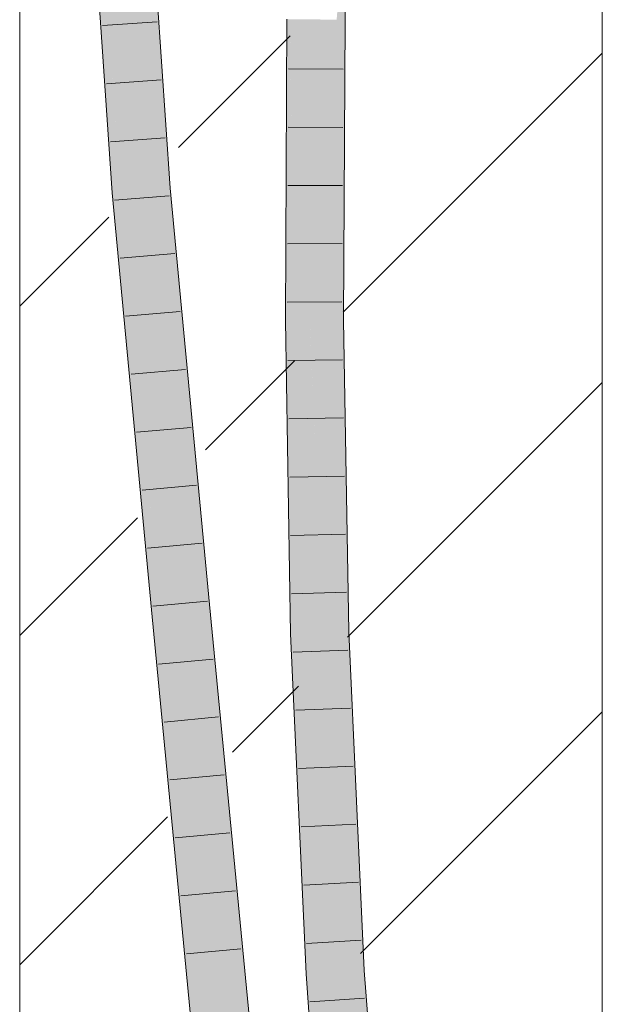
# Model space of a CAD drawing. Extents: x -720 to 300, y 62 to 1162.
# Tile 229 of 256: x 241.15 to 243.65, y 770.78 to 775.01. Entities that reach past the tile are written whole.
import ezdxf
from ezdxf.lldxf.tags import DXFTag

# ---------------------------------------------------------------- set-up
doc = ezdxf.new("R2010")
doc.units = 0
doc.layers.get('0').update_dxf_attribs({"lineweight": 13})
doc.layers.add('E_Detail_Linie_Text_Bem', color=7, linetype='Continuous', lineweight=13)
for name, color, linetype, lineweight, true_color in [('E_Detail_Wandschraffur', 7, 'Continuous', 5, 0xc0c0c0), ('E_Leerrohr 25-A06G93Y08I', 7, 'Continuous', 9, 0xff8000), ('E_Leerrohr 25-Shading', 7, 'Continuous', 9, 0xff8000)]:
    doc.layers.add(name, color=color, linetype=linetype, lineweight=lineweight, true_color=true_color)
tags = doc.linetypes.add('fein_strichliert', pattern=[4, 1, -2, 1]).pattern_tags.tags
tags[8:9] = [DXFTag(74, 4), DXFTag(75, 0), DXFTag(340, '0'), DXFTag(46, 0.0), DXFTag(50, 0.0), DXFTag(44, 0.0), DXFTag(45, 0.0)]
tags[6:7] = [DXFTag(74, 4), DXFTag(75, 0), DXFTag(340, '0'), DXFTag(46, 0.0), DXFTag(50, 0.0), DXFTag(44, 0.0), DXFTag(45, 0.0)]
tags[4:5] = [DXFTag(74, 4), DXFTag(75, 0), DXFTag(340, '0'), DXFTag(46, 0.0), DXFTag(50, 0.0), DXFTag(44, 0.0), DXFTag(45, 0.0)]

# ---------------------------------------------------------------- blocks, each defined once
blk = doc.blocks.new('Shading-A06G93SL8I', base_point=(241.4847, 762.55))
at = {"layer": 'E_Leerrohr 25-Shading', "color": 31, "true_color": 0xfabd7f}
for points in [[(241.5853, 774.2672), (241.6734, 774.2744), (241.4612, 776.0612), (241.5495, 776.0652)], [(241.665, 774.3953), (241.6378, 776.0693), (241.5663, 775.8224), (241.574, 775.9814)], [(241.6378, 776.0693), (241.665, 774.3953), (241.7615, 774.2816), (241.6734, 774.2744)], [(242.3968, 773.7163), (242.3574, 775.0096), (242.3318, 774.3654), (242.3352, 775.0099)], [(242.3968, 773.7163), (242.4168, 773.7164), (242.3574, 775.0096), (242.4094, 775.0091)], [(242.4168, 773.7164), (242.4236, 775.009), (242.4094, 775.0091)], [(242.5119, 775.008), (242.4236, 775.009), (242.5051, 773.7169), (242.4168, 773.7164)], [(242.3318, 774.3654), (242.3284, 773.7159), (242.3547, 773.7161)], [(242.3968, 773.7163), (242.3318, 774.3654), (242.3547, 773.7161)], [(241.7542, 772.4766), (241.8422, 772.4849), (241.5853, 774.2672), (241.6734, 774.2744)], [(241.6734, 774.2744), (241.8422, 772.4849), (241.7615, 774.2816), (241.8763, 772.4882)], [(241.8763, 772.4882), (241.9301, 772.4933), (241.7615, 774.2816)], [(242.3284, 773.7159), (242.3884, 772.9894), (242.3547, 773.7161)], [(242.3336, 773.3996), (242.3884, 772.9894), (242.3284, 773.7159)], [(242.3884, 772.9894), (242.3968, 773.7163), (242.3547, 773.7161)], [(242.3968, 773.7163), (242.3884, 772.9894), (242.3996, 773.6475), (242.4391, 772.3752)], [(242.4302, 772.9081), (242.4168, 773.7164), (242.3968, 773.7163)], [(242.5185, 772.9118), (242.5051, 773.7169), (242.4302, 772.9081), (242.4168, 773.7164)], [(242.4391, 772.3752), (242.4302, 772.9081), (242.3996, 773.6475)], [(242.3507, 772.3724), (242.39, 772.3737), (242.3336, 773.3996)], [(242.3336, 773.3996), (242.39, 772.3737), (242.3884, 772.9894), (242.4168, 772.3745)], [(242.4168, 772.3745), (242.4391, 772.3752), (242.3884, 772.9894)], [(242.5274, 772.378), (242.5185, 772.9118), (242.4391, 772.3752), (242.4302, 772.9081)], [(241.9367, 770.5806), (242.0248, 770.5883), (241.7542, 772.4766), (241.8422, 772.4849)], [(241.8422, 772.4849), (241.9436, 771.4315), (241.8763, 772.4882)], [(241.9436, 771.4315), (241.9301, 772.4933), (241.8763, 772.4882)], [(241.9301, 772.4933), (241.9436, 771.4315), (242.1084, 770.5955), (242.0248, 770.5883)], [(241.9301, 772.4933), (242.1084, 770.5955), (242.1128, 770.5959)], [(242.39, 772.3737), (242.3507, 772.3724), (242.491, 770.9169), (242.417, 770.9124)], [(242.491, 770.9169), (242.5052, 770.9178), (242.39, 772.3737), (242.4168, 772.3745)], [(242.5052, 770.9178), (242.4391, 772.3752), (242.4168, 772.3745)], [(242.5274, 772.378), (242.4391, 772.3752), (242.5934, 770.9233), (242.5052, 770.9178)], [(242.63, 769.2768), (242.491, 770.9169), (242.5419, 769.2694), (242.417, 770.9124)], [(242.63, 769.2768), (242.5052, 770.9178), (242.491, 770.9169)], [(242.5934, 770.9233), (242.5052, 770.9178), (242.718, 769.2842), (242.63, 769.2768)]]:
    blk.add_solid(points, dxfattribs=at)
at = {"layer": 'E_Leerrohr 25-Shading', "color": 43, "true_color": 0xd7ab7f}
for points in [[(241.6378, 776.0693), (241.7615, 774.2816), (241.6819, 775.9617), (241.798, 774.2845)], [(241.4246, 776.0594), (241.5488, 774.2642), (241.5285, 775.088), (241.5687, 774.2657)], [(242.5392, 775.0077), (242.5574, 775.5566), (242.5178, 775.0079), (242.52, 775.1057)], [(242.5486, 775.0076), (242.5574, 775.5566), (242.5392, 775.0077)], [(241.5687, 774.2657), (241.5853, 774.2672), (241.5285, 775.088)], [(242.52, 775.1057), (242.5119, 775.008), (242.5178, 775.0079)], [(242.3248, 773.7159), (242.313, 775.0101), (242.2944, 774.2137), (242.2986, 775.0103)], [(242.3275, 775.0099), (242.313, 775.0101), (242.3151, 774.837), (242.3144, 774.8575)], [(242.3275, 775.0099), (242.3151, 774.837), (242.3272, 774.8369)], [(242.3287, 774.8368), (242.3275, 775.0099), (242.3272, 774.8369)], [(242.3318, 774.3654), (242.3352, 775.0099), (242.3275, 775.0099)], [(242.5178, 775.0079), (242.5119, 775.008), (242.5051, 773.7169)], [(242.5134, 773.717), (242.5392, 775.0077), (242.5051, 773.7169), (242.5178, 775.0079)], [(242.5134, 773.717), (242.5486, 775.0076), (242.5392, 775.0077)], [(242.5134, 773.717), (242.5308, 773.7171), (242.5486, 775.0076), (242.5452, 774.3727)], [(242.3144, 774.8575), (242.3248, 773.7159), (242.3265, 774.5151)], [(242.3151, 774.837), (242.3265, 774.5151), (242.3272, 774.8369)], [(242.3318, 774.3654), (242.3287, 774.8368), (242.3265, 774.5151), (242.3272, 774.8369)], [(242.3265, 774.5151), (242.3248, 773.7159), (242.3318, 774.3652), (242.3284, 773.7159)], [(242.3318, 774.3654), (242.3265, 774.5151), (242.3318, 774.3652)], [(242.5308, 773.7171), (242.5418, 773.7172), (242.5452, 774.3727)], [(241.9301, 772.4933), (241.9666, 772.4968), (241.7615, 774.2816), (241.798, 774.2845)], [(241.5488, 774.2642), (241.6169, 773.5423), (241.5687, 774.2657)], [(241.6169, 773.5423), (241.5853, 774.2672), (241.5687, 774.2657)], [(241.5853, 774.2672), (241.6169, 773.5423), (241.5935, 774.1802), (241.6819, 772.853)], [(242.2944, 774.2137), (242.2918, 773.7157), (242.3163, 773.7158)], [(242.3248, 773.7159), (242.2944, 774.2137), (242.3163, 773.7158)], [(241.6819, 772.853), (241.7177, 772.4731), (241.5935, 774.1802), (241.7542, 772.4766)], [(242.2918, 773.7157), (242.3336, 773.3998), (242.3163, 773.7158)], [(242.3507, 772.3724), (242.2918, 773.7157), (242.3141, 772.3712)], [(242.2918, 773.7157), (242.3507, 772.3724), (242.3336, 773.3998), (242.3336, 773.3996)], [(242.3336, 773.3998), (242.3248, 773.7159), (242.3163, 773.7158)], [(242.3336, 773.3996), (242.3284, 773.7159), (242.3248, 773.7159)], [(242.5134, 773.717), (242.5051, 773.7169), (242.5185, 772.9118)], [(242.5245, 773.2579), (242.5308, 773.7171), (242.5135, 773.694), (242.5134, 773.717)], [(242.5209, 772.9922), (242.5245, 773.2579), (242.5138, 773.6539), (242.5135, 773.694)], [(242.5322, 773.3859), (242.5308, 773.7171), (242.5264, 773.1832), (242.5245, 773.2579)], [(242.5322, 773.3859), (242.5418, 773.7172), (242.5308, 773.7171)], [(242.5418, 773.7172), (242.5322, 773.3859), (242.5475, 772.5723), (242.5351, 772.7175)], [(242.5418, 773.7172), (242.5475, 772.5723), (242.5468, 773.4114)], [(242.5138, 773.6539), (242.5185, 772.9118), (242.5209, 772.9922)], [(242.5468, 773.4114), (242.5472, 772.9174), (242.5551, 772.9177)], [(242.5345, 772.8586), (242.5322, 773.3859), (242.5264, 773.1832)], [(242.5245, 773.2579), (242.5209, 772.9922), (242.5264, 773.1832)], [(242.5222, 772.8693), (242.5264, 773.1832), (242.5209, 772.9922)], [(242.5222, 772.8693), (242.5351, 772.7175), (242.5264, 773.1832), (242.5345, 772.8586)], [(242.5209, 772.9922), (242.5185, 772.9118), (242.5222, 772.8693)], [(242.5222, 772.8693), (242.5185, 772.9118), (242.5274, 772.378)], [(242.5472, 772.9174), (242.5475, 772.5723), (242.5551, 772.9177), (242.564, 772.3792)], [(242.5351, 772.7175), (242.5222, 772.8693), (242.5366, 772.3783), (242.5274, 772.378)], [(242.5366, 772.3783), (242.5477, 772.3786), (242.5351, 772.7175), (242.5475, 772.5723)], [(242.5477, 772.3786), (242.564, 772.3792), (242.5475, 772.5723)], [(241.9002, 770.5775), (241.9367, 770.5806), (241.7177, 772.4731), (241.7542, 772.4766)], [(242.1128, 770.5959), (242.1493, 770.5991), (241.9301, 772.4933), (241.9666, 772.4968)], [(242.3507, 772.3724), (242.3141, 772.3712), (242.417, 770.9124), (242.3805, 770.9102)], [(242.5366, 772.3783), (242.5274, 772.378), (242.5934, 770.9233)], [(242.5993, 770.9236), (242.5477, 772.3786), (242.5934, 770.9233), (242.5366, 772.3783)], [(242.63, 770.9255), (242.564, 772.3792), (242.5993, 770.9236), (242.5477, 772.3786)], [(242.417, 770.9124), (242.3805, 770.9102), (242.5419, 769.2694), (242.5054, 769.2664)], [(242.5993, 770.9236), (242.5934, 770.9233), (242.718, 769.2842)], [(242.7545, 769.2873), (242.63, 770.9255), (242.718, 769.2842), (242.5993, 770.9236)]]:
    blk.add_solid(points, dxfattribs=at)
blk = doc.blocks.new('Referenz-A06G93Y48I')
at = {"layer": 'E_Detail_Linie_Text_Bem', "linetype": 'Continuous', "ltscale": 0.13}
for p, q in [((243.6519, 802.3064), (243.6519, 762.3064)), ((241.1519, 762.3064), (241.1519, 790.3064))]:
    blk.add_line(p, q, dxfattribs=at)
at = {"layer": 'E_Detail_Wandschraffur', "linetype": 'fein_strichliert', "ltscale": 0.13}
for p, q in [((241.8326, 774.4587), (242.313, 774.9391)), ((241.1519, 773.778), (241.5343, 774.1603)), ((242.5585, 772.3562), (243.6519, 773.4496)), ((242.065, 771.8626), (242.3489, 772.1466)), ((241.1519, 770.9496), (241.7868, 771.5845))]:
    blk.add_line(p, q, dxfattribs=at)
at = {"layer": 'E_Detail_Wandschraffur', "linetype": 'ByBlock', "ltscale": 0.13}
for p, q in [((242.5395, 773.7514), (243.6519, 774.8638)), ((241.9488, 773.1607), (242.3309, 773.5428)), ((241.1519, 772.3638), (241.6568, 772.8687)), ((242.6139, 770.9974), (243.6519, 772.0353))]:
    blk.add_line(p, q, dxfattribs=at)
at = {"layer": 'E_Leerrohr 25-A06G93Y08I', "linetype": 'Continuous', "ltscale": 0.13}
for p, q in [((242.5697, 776.3183), (242.5485, 775.0076)), ((241.798, 774.2845), (241.6743, 776.0711)), ((241.5488, 774.2641), (241.4246, 776.0594)), ((242.2986, 775.0103), (242.2918, 773.7157)), ((242.5485, 775.0076), (242.5418, 773.7171)), ((241.7411, 774.9986), (241.5066, 774.9828)), ((242.3049, 774.7971), (242.5399, 774.7952)), ((241.7583, 774.7498), (241.5239, 774.7328)), ((242.3036, 774.5467), (242.5386, 774.5456)), ((241.7755, 774.501), (241.5412, 774.4828)), ((241.9666, 772.4968), (241.798, 774.2845)), ((242.3023, 774.2963), (242.5373, 774.296)), ((241.7177, 772.4731), (241.5488, 774.2641)), ((241.7935, 774.2522), (241.5593, 774.2329)), ((242.301, 774.046), (242.536, 774.0463)), ((241.817, 774.0035), (241.5828, 773.9838)), ((242.2997, 773.7956), (242.5347, 773.7967)), ((241.8404, 773.7548), (241.6063, 773.7347)), ((242.2918, 773.7157), (242.3141, 772.3712)), ((242.5418, 773.7171), (242.564, 772.3791)), ((242.3021, 773.5451), (242.5371, 773.5473)), ((241.8639, 773.5061), (241.6298, 773.4856)), ((242.3063, 773.2946), (242.5412, 773.2978)), ((241.8873, 773.2574), (241.6533, 773.2365)), ((242.3104, 773.044), (242.5454, 773.0484)), ((241.9108, 773.0088), (241.6768, 772.9874)), ((242.3146, 772.7935), (242.5495, 772.799)), ((241.9342, 772.7601), (241.7002, 772.7383)), ((241.9577, 772.5114), (241.7237, 772.4891)), ((242.3188, 772.543), (242.5537, 772.5496)), ((241.9002, 770.5775), (241.7177, 772.4731)), ((242.1493, 770.5991), (241.9666, 772.4968)), ((242.3141, 772.3712), (242.3805, 770.9101)), ((242.564, 772.3791), (242.63, 770.9255)), ((242.3252, 772.2925), (242.5601, 772.3003)), ((241.9816, 772.2625), (241.7477, 772.2404)), ((242.3366, 772.0422), (242.5714, 772.0512)), ((242.0056, 772.0135), (241.7716, 771.9917)), ((242.3479, 771.7918), (242.5827, 771.802)), ((242.0296, 771.7645), (241.7956, 771.743)), ((242.3593, 771.5415), (242.594, 771.5529)), ((242.0535, 771.5155), (241.8195, 771.4942)), ((242.3707, 771.2911), (242.6053, 771.3038)), ((242.0775, 771.2665), (241.8435, 771.2455)), ((242.382, 771.0408), (242.6166, 771.0546)), ((242.1015, 771.0176), (241.8674, 770.9968)), ((242.3805, 770.9101), (242.5054, 769.2663)), ((242.63, 770.9255), (242.7545, 769.2873)), ((242.3971, 770.7908), (242.6316, 770.8056))]:
    blk.add_line(p, q, dxfattribs=at)

msp = doc.modelspace()

# ---------------------------------------------------------------- block references
at = {"color": 8, "lineweight": 25, "ltscale": 0.25, "true_color": 0x808080}
msp.add_blockref('Referenz-A06G93Y48I', (0, 0), dxfattribs=at)
msp.add_blockref('Shading-A06G93SL8I', (241.4847, 762.55))

doc.saveas('drawing.dxf')
